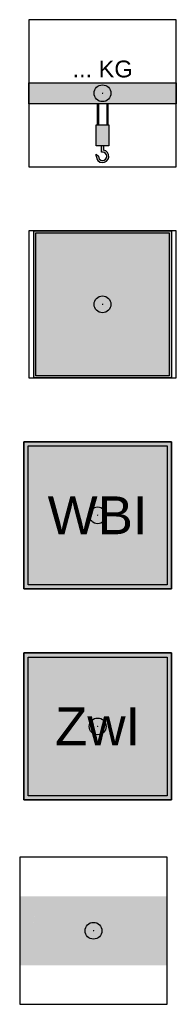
# Model space of a CAD drawing. Header units: millimetres. Extents: x -20879 to 80472, y -12121 to 39016.
# Tile 57 of 63: x 67170 to 67913, y 7343 to 12028. Entities that reach past the tile are written whole.
import ezdxf
from ezdxf.enums import TextEntityAlignment as Align

# ---------------------------------------------------------------- set-up
doc = ezdxf.new("R2010")
doc.units = ezdxf.units.MM
for name, color, linetype in [('DVD-VB-V_TEXT', 7, 'Continuous'), ('RVB-VB-RBI_Hijswerktuig', 7, 'Continuous'), ('RVB-VB-RBI_LP', 7, 'Continuous'), ('RVB-VB-RBI_Tandartsstoel', 7, 'Continuous'), ('RVB-VB-RBI_Tekst', 7, 'Continuous'), ('RVB-VB-RBI_Waterbehandeling', 7, 'Continuous'), ('RVB-VB-RBI_Zwembadwater', 7, 'Continuous')]:
    doc.layers.add(name, color=color, linetype=linetype)
doc.layers.add('RVB-VB-V_Aanwijslijn', color=7, linetype='Continuous', true_color=0xff0001)
doc.styles.add('DVD_ALG 1.8mm_RE', font='arial.ttf', dxfattribs={"height": 1.8})

# ---------------------------------------------------------------- blocks, each defined once
blk = doc.blocks.new('RVB_RBI_HWG_001_icon')
at = {"layer": 'RVB-VB-RBI_Hijswerktuig', "true_color": 0xffff80}
h = blk.add_hatch(color=51, dxfattribs=at)
h.dxf.hatch_style = 1
h.paths.add_polyline_path([(3.5, -0.5), (3.5, 0.5), (-3.5, 0.5), (-3.5, -0.5)])
at = {"layer": 'RVB-VB-RBI_Hijswerktuig'}
h = blk.add_hatch(color=256, dxfattribs=at)
h.dxf.hatch_style = 1
h.paths.add_polyline_path([(0.25, -0.5), (0.2000000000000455, -0.5), (0.2000000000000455, -1.5), (0.25, -1.5)])
h.paths.add_polyline_path([(-0.2000000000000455, -0.5), (-0.25, -0.5), (-0.25, -1.5), (-0.2000000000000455, -1.5)])
h = blk.add_hatch(color=9, dxfattribs=at)
h.dxf.hatch_style = 1
h.paths.add_polyline_path([(0.2999999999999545, -1.5), (-0.2999999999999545, -1.5), (-0.2999999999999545, -2.5), (0.2999999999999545, -2.5)])
h.paths.add_polyline_path([(0.04999999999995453, -2.5), (-0.04999999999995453, -2.5), (-0.04999999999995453, -2.799999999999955), (0, -2.799999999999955, -2.414213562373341), (-0.2000000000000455, -2.999999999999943), (-0.2999999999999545, -2.89999999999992), (-0.2999999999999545, -2.999999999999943, 2.154461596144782), (0.04999999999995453, -2.704196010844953)])
at = {"layer": 'Defpoints'}
blk.add_lwpolyline([(-3.5, -3.5), (3.5, -3.5), (3.5, 3.5), (-3.5, 3.5)], close=True, dxfattribs=at)
at = {"layer": 'RVB-VB-RBI_Hijswerktuig'}
for p, q in [((-0.25, -0.5), (-0.25, -1.5)), ((-0.2000000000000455, -0.5), (-0.2000000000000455, -1.5)), ((0.2000000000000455, -0.5), (0.2000000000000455, -1.5)), ((0.25, -0.5), (0.25, -1.5)), ((-0.04999999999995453, -2.799999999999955), (-0.04999999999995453, -2.5)), ((0, -2.799999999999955), (-0.04999999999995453, -2.799999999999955)), ((0.04999999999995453, -2.5), (0.04999999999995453, -2.704196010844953)), ((-0.2999999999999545, -2.999999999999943), (-0.2999999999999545, -2.89999999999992)), ((-0.2999999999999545, -2.89999999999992), (-0.2000000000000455, -2.999999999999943))]:
    blk.add_line(p, q, dxfattribs=at)
for points in [[(-3.5, -0.5), (-3.5, 0.5), (3.5, 0.5), (3.5, -0.5)], [(-0.2999999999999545, -1.5), (0.2999999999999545, -1.5), (0.2999999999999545, -2.5), (-0.2999999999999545, -2.5)]]:
    blk.add_lwpolyline(points, close=True, dxfattribs=at)
for radius, end in [(0.3, 80.4059317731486), (0.2, 90)]:
    blk.add_arc((0, -2.999999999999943), radius, 180, end, dxfattribs=at)
blk = doc.blocks.new('RVB_RBI_HWG_001')
at = {"layer": 'RVB-VB-V_Aanwijslijn'}
h = blk.add_hatch(color=256, dxfattribs=at)
h.dxf.hatch_style = 1
edge = h.paths.add_edge_path()
edge.add_arc((0, 0), 0.4, 0, 360)
at = {"layer": 'Defpoints'}
for points in [[(-0.01081208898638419, 0.007751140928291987), (0.01081208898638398, 0.007751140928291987)], [(-1.110223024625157e-16, 0.01657545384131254), (-1.040834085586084e-16, 0.007751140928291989)]]:
    blk.add_lwpolyline(points, dxfattribs=at)
at = {"layer": 'RVB-VB-V_Aanwijslijn'}
blk.add_line((0, 0.01033485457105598), (0, 0), dxfattribs=at)
blk.add_circle((0, 0), 0.4, dxfattribs=at)
blk.add_blockref('RVB_RBI_HWG_001_icon', (5.833335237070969e-08, 0))
at = {"layer": 'RVB-VB-RBI_Tekst', "lineweight": 5, "style": 'DVD_ALG 1.8mm_RE', "flags": 1}
for tag, p in [('$FABRIKANT', (7.120815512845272, 5.039125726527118)), ('$SERIENUMMER', (7.120815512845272, 3.039125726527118)), ('$TYPE', (7.120815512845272, 1.039125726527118)), ('$BOUWJAAR', (7.120815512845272, -0.9608742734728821)), ('$RUIMTECODE', (7.120815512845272, -2.960874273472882)), ('$NADERE_LOCATIE', (7.120815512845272, -4.960874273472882)), ('$SOORT_HIJS', (7.120815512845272, -6.960874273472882))]:
    blk.add_attdef(tag, p, '', height=1.4, dxfattribs=at)
at = {"layer": 'RVB-VB-RBI_Tekst', "lineweight": 5, "style": 'DVD_ALG 1.8mm_RE'}
blk.add_attdef('$MAX_HEFVERM', text='', height=0.8, dxfattribs=at).set_placement((5.833335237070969e-08, 0.7554394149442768), align=Align.CENTER)
blk.add_attdef('$BI_CODE', text='', height=1, dxfattribs=at).set_placement((3.45702461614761, -1.649543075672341), align=Align.RIGHT)
blk = doc.blocks.new('RVB_RBI_TAST_001_icon')
at = {"layer": 'RVB-VB-RBI_Tandartsstoel', "true_color": 0x000000}
h = blk.add_hatch(color=18, dxfattribs=at)
h.dxf.hatch_style = 1
h.paths.add_polyline_path([(-3.26692146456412, 3.499999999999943), (-3.26692146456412, -3.494907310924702), (3.266921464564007, -3.494907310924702), (3.266921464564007, 3.499999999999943)])
h.paths.add_polyline_path([(3.16976997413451, 3.40284850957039), (3.16976997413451, -3.397755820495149), (-3.169769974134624, -3.397755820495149), (-3.169769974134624, 3.40284850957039)], flags=16)
h = blk.add_hatch(color=18, dxfattribs=at)
h.dxf.hatch_style = 1
h.paths.add_polyline_path([(-3.26692146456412, 3.499999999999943), (-3.26692146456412, -3.494907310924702), (3.266921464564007, -3.494907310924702), (3.266921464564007, 3.499999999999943)])
h.paths.add_polyline_path([(-3.169769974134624, 3.40284850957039), (-3.169769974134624, -3.397755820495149), (3.16976997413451, -3.397755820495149), (3.16976997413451, 3.40284850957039)], flags=16)
h = blk.add_hatch(color=18, dxfattribs=at)
h.dxf.hatch_style = 1
h.paths.add_polyline_path([(-3.016462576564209, 1.896503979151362), (-2.968624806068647, 1.904939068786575), (-2.736030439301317, 1.265891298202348), (-2.777449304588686, 1.241978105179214), (-0.910569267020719, -0.9828828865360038, 0.2217473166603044), (-0.836127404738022, -1.017586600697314), (0.08733538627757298, -1.017401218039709), (0.2790323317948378, -3.203452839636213), (-0.5953310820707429, -3.203452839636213, 0.414213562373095), (-0.6924825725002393, -3.300604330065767), (-0.6924825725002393, -3.397755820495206), (0.7647897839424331, -3.397755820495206), (1.73630468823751, -3.397755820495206), (1.73630468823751, -3.300604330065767, 0.414213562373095), (1.639153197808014, -3.203452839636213), (1.250547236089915, -3.203452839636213), (1.442268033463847, -1.017129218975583), (1.943332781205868, -1.017028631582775, -0.2217473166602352), (2.017774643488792, -1.051732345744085), (3.000041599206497, -2.222352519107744, 0.4142135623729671), (3.136911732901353, -2.234327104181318, 0.4142135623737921), (3.148886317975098, -2.097456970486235), (2.660795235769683, -1.515772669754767), (2.660795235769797, 2.431333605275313, 0.4142135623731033), (1.68928033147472, 3.40284850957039), (1.12018007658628, 3.40284850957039, 0.2015364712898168), (0.4263176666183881, 3.111330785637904, 0.356423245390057), (-0.1850529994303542, 3.049601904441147), (-0.3224459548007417, 2.912208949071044), (0.364518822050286, 2.225244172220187), (0.5019117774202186, 2.362637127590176, 0.4142135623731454), (0.501911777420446, 3.04960190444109, -0.1989123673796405), (1.12018007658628, 3.305697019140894), (1.68928033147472, 3.305697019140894, -0.4142135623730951), (2.563643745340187, 2.431333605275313), (2.563643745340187, -1.39999203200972), (2.108364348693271, -0.857411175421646, 0.2217473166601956), (2.033922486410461, -0.822707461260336), (1.201971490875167, -0.8228744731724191), (1.201971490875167, -0.1428042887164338), (1.73630468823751, -0.1428042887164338), (1.73630468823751, 0.05149869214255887), (0.5704868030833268, 0.05149869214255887), (0.5704868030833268, -0.1428042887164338), (1.104820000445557, -0.1428042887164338), (1.104956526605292, -0.8228939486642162), (-0.7455376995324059, -0.8232654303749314, -0.2217473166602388), (-0.8199795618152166, -0.7885617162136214), (-2.606582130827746, 1.340628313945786), (-2.650596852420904, 1.315216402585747), (-2.871473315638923, 1.922069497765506), (-2.825111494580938, 1.930244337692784), (-2.976943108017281, 2.79132420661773, 0.4142135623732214), (-3.089488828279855, 2.870129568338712, 0.4142135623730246), (-3.168294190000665, 2.757583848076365)])
at = {"layer": 'RVB-VB-RBI_Tandartsstoel', "true_color": 0xc7c8ca}
h = blk.add_hatch(color=9, dxfattribs=at)
h.dxf.hatch_style = 1
h.paths.add_polyline_path([(-3.169769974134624, 3.402848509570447), (3.16976997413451, 3.402848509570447), (3.16976997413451, -3.397755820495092), (-3.169769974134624, -3.397755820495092)])
at = {"layer": 'Defpoints'}
blk.add_lwpolyline([(-3.5, -3.5), (3.5, -3.5), (3.5, 3.5), (-3.5, 3.5)], close=True, dxfattribs=at)
at = {"layer": 'RVB-VB-RBI_Tandartsstoel'}
blk.add_lwpolyline([(-3.26692146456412, 3.5), (3.266921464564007, 3.5), (3.266921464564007, -3.494907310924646), (-3.26692146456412, -3.494907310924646)], close=True, dxfattribs=at)
at = {"layer": 'RVB-VB-RBI_Tandartsstoel', "color": 18, "true_color": 0x000000}
blk.add_lwpolyline([(-3.169769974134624, 3.402848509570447), (3.16976997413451, 3.402848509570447), (3.16976997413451, -3.397755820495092), (-3.169769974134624, -3.397755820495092)], close=True, dxfattribs=at)
blk.add_lwpolyline([(-3.169769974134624, 3.402848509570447), (3.16976997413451, 3.402848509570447), (3.16976997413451, -3.397755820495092), (-3.169769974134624, -3.397755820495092)], close=True, dxfattribs=at)
blk = doc.blocks.new('RVB_RBI_TAST_001')
at = {"layer": 'RVB-VB-V_Aanwijslijn'}
h = blk.add_hatch(color=256, dxfattribs=at)
h.dxf.hatch_style = 1
edge = h.paths.add_edge_path()
edge.add_arc((0, 0), 0.4, 0, 360)
at = {"layer": 'Defpoints'}
for points in [[(-0.01081208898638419, 0.007751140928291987), (0.01081208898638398, 0.007751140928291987)], [(-1.110223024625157e-16, 0.01657545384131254), (-1.040834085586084e-16, 0.007751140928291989)]]:
    blk.add_lwpolyline(points, dxfattribs=at)
at = {"layer": 'RVB-VB-V_Aanwijslijn'}
blk.add_line((0, 0.01033485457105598), (0, 0), dxfattribs=at)
blk.add_circle((0, 0), 0.4, dxfattribs=at)
blk.add_blockref('RVB_RBI_TAST_001_icon', (5.833335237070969e-08, 0))
at = {"layer": 'RVB-VB-RBI_Tekst', "lineweight": 5, "style": 'DVD_ALG 1.8mm_RE', "flags": 1}
for tag, p in [('$FABRIKANT', (7.120815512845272, 5.039125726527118)), ('$TYPE', (7.120815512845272, 3.039125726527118)), ('$BOUWJAAR', (7.120815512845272, 1.039125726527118)), ('$RUIMTECODE', (7.120815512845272, -0.9608742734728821)), ('$NADERE_LOCATIE', (7.120815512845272, -2.960874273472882)), ('$NADERE_SPEC', (7.120815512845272, -4.960874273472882)), ('$AANSL_LEIDINGW', (7.120815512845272, -6.960874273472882))]:
    blk.add_attdef(tag, p, '', height=1.4, dxfattribs=at)
at = {"layer": 'RVB-VB-RBI_Tekst', "color": 18, "lineweight": 5, "true_color": 0x000000, "style": 'DVD_ALG 1.8mm_RE'}
blk.add_attdef('$BI_CODE', text='', height=1, dxfattribs=at).set_placement((1.153745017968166, 0.2691483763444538), align=Align.CENTER)
blk = doc.blocks.new('RVB_RBI_WBI_001_icon')
at = {"layer": 'RVB-VB-RBI_Waterbehandeling', "true_color": 0xe3e3e3}
h = blk.add_hatch(color=254, dxfattribs=at)
h.dxf.hatch_style = 1
h.paths.add_polyline_path([(-3.5, 3.5), (-3.5, -3.5), (3.5, -3.5), (3.5, 3.5)])
at = {"layer": 'RVB-VB-RBI_Waterbehandeling', "true_color": 0x000000}
h = blk.add_hatch(color=18, dxfattribs=at)
h.dxf.hatch_style = 1
h.paths.add_polyline_path([(-3.5, -3.5), (3.5, -3.5), (3.5, 3.5), (-3.5, 3.5)])
h.paths.add_polyline_path([(-3.299999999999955, -3.300000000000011), (3.299999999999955, -3.300000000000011), (3.299999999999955, 3.300000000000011), (-3.299999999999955, 3.300000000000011)], flags=16)
h.paths.add_polyline_path([(-2.727012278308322, -1.882878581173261), (2.922237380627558, -1.882878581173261), (2.922237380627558, 1.826398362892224), (-2.727012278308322, 1.826398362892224)], flags=8)
at = {"layer": 'Defpoints'}
blk.add_lwpolyline([(-3.5, -3.5), (3.5, -3.5), (3.5, 3.5), (-3.5, 3.5)], close=True, dxfattribs=at)
at = {"layer": 'RVB-VB-RBI_Waterbehandeling', "color": 18, "true_color": 0x000000}
for points in [[(-3.5, 3.5), (3.5, 3.5), (3.5, -3.5), (-3.5, -3.5)], [(-3.299999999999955, 3.300000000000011), (3.299999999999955, 3.300000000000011), (3.299999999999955, -3.300000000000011), (-3.299999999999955, -3.300000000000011)]]:
    blk.add_lwpolyline(points, close=True, dxfattribs=at)
at = {"layer": 'RVB-VB-RBI_Waterbehandeling', "color": 18, "true_color": 0x000000, "insert": (0, 0), "char_height": 1.8, "attachment_point": 5, "style": 'DVD_ALG 1.8mm_RE'}
blk.add_mtext_dynamic_manual_height_columns('WBI', width=7, gutter_width=7.5, heights=[0], dxfattribs=at)
blk = doc.blocks.new('RVB_RBI_WBI_001')
at = {"layer": 'RVB-VB-V_Aanwijslijn'}
h = blk.add_hatch(color=256, dxfattribs=at)
h.dxf.hatch_style = 1
edge = h.paths.add_edge_path()
edge.add_arc((0, 0), 0.4, 0, 360)
at = {"layer": 'Defpoints'}
for points in [[(-0.01081208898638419, 0.007751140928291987), (0.01081208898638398, 0.007751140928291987)], [(-1.110223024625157e-16, 0.01657545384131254), (-1.040834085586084e-16, 0.007751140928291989)]]:
    blk.add_lwpolyline(points, dxfattribs=at)
at = {"layer": 'RVB-VB-V_Aanwijslijn'}
blk.add_line((0, 0.01033485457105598), (0, 0), dxfattribs=at)
blk.add_circle((0, 0), 0.4, dxfattribs=at)
blk.add_blockref('RVB_RBI_WBI_001_icon', (5.833335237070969e-08, 0))
at = {"layer": 'RVB-VB-RBI_Tekst', "lineweight": 5, "style": 'DVD_ALG 1.8mm_RE', "flags": 1}
for tag, p in [('$RUIMTECODE', (8.120812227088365, 5.039125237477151)), ('$FABRIKANT', (8.125255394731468, 2.798466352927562)), ('$BOUWJAAR', (8.134141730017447, 0.8567736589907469)), ('$NADERE_LOCATIEBEPALING', (8.138584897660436, -1.383885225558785))]:
    blk.add_attdef(tag, p, '', height=1.4, dxfattribs=at)
at = {"layer": 'RVB-VB-RBI_Tekst', "color": 18, "true_color": 0x000000, "style": 'DVD_ALG 1.8mm_RE'}
blk.add_attdef('$BI_CODE', text='', height=1, dxfattribs=at).set_placement((3.165673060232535, 2.16537292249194), align=Align.RIGHT)
blk = doc.blocks.new('RVB_RBI_ZWI_001_icon')
at = {"layer": 'RVB-VB-RBI_Zwembadwater', "true_color": 0xe3e3e3}
h = blk.add_hatch(color=254, dxfattribs=at)
h.dxf.hatch_style = 1
h.paths.add_polyline_path([(-3.5, 3.5), (-3.5, -3.5), (3.5, -3.5), (3.5, 3.5)])
at = {"layer": 'RVB-VB-RBI_Zwembadwater', "true_color": 0x000000}
h = blk.add_hatch(color=18, dxfattribs=at)
h.dxf.hatch_style = 1
h.paths.add_polyline_path([(-3.5, -3.5), (3.5, -3.5), (3.5, 3.5), (-3.5, 3.5)])
h.paths.add_polyline_path([(-3.299999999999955, -3.300000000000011), (3.299999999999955, -3.300000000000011), (3.299999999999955, 3.300000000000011), (-3.299999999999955, 3.300000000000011)], flags=16)
h.paths.add_polyline_path([(-2.387517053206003, -1.882878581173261), (2.563096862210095, -1.882878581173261), (2.563096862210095, 1.826398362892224), (-2.387517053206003, 1.826398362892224)], flags=8)
at = {"layer": 'Defpoints'}
blk.add_lwpolyline([(-3.5, -3.5), (3.5, -3.5), (3.5, 3.5), (-3.5, 3.5)], close=True, dxfattribs=at)
at = {"layer": 'RVB-VB-RBI_Zwembadwater', "color": 18, "true_color": 0x000000}
for points in [[(-3.5, 3.5), (3.5, 3.5), (3.5, -3.5), (-3.5, -3.5)], [(-3.299999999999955, 3.300000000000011), (3.299999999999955, 3.300000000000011), (3.299999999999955, -3.300000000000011), (-3.299999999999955, -3.300000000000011)]]:
    blk.add_lwpolyline(points, close=True, dxfattribs=at)
at = {"layer": 'RVB-VB-RBI_Zwembadwater', "color": 18, "true_color": 0x000000, "insert": (0, 0), "char_height": 1.8, "attachment_point": 5, "style": 'DVD_ALG 1.8mm_RE'}
blk.add_mtext_dynamic_manual_height_columns('ZwI', width=7, gutter_width=7.5, heights=[0], dxfattribs=at)
blk = doc.blocks.new('RVB_RBI_ZWI_001')
at = {"layer": 'RVB-VB-V_Aanwijslijn'}
h = blk.add_hatch(color=256, dxfattribs=at)
h.dxf.hatch_style = 1
edge = h.paths.add_edge_path()
edge.add_arc((0, 0), 0.4, 0, 360)
at = {"layer": 'Defpoints'}
for points in [[(-0.01081208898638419, 0.007751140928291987), (0.01081208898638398, 0.007751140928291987)], [(-1.110223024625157e-16, 0.01657545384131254), (-1.040834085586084e-16, 0.007751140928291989)]]:
    blk.add_lwpolyline(points, dxfattribs=at)
at = {"layer": 'RVB-VB-V_Aanwijslijn'}
blk.add_line((0, 0.01033485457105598), (0, 0), dxfattribs=at)
blk.add_circle((0, 0), 0.4, dxfattribs=at)
blk.add_blockref('RVB_RBI_ZWI_001_icon', (5.833335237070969e-08, 0))
at = {"layer": 'RVB-VB-RBI_Tekst', "lineweight": 5, "style": 'DVD_ALG 1.8mm_RE', "flags": 1}
for tag, p in [('$RUIMTECODE', (8.120812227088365, 5.039125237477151)), ('$FABRIKANT', (8.125255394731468, 2.798466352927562)), ('$BOUWJAAR', (8.134141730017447, 0.8567736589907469)), ('$NADERE_LOCATIEBEPALING', (8.138584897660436, -1.383885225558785))]:
    blk.add_attdef(tag, p, '', height=1.4, dxfattribs=at)
at = {"layer": 'RVB-VB-RBI_Tekst', "color": 18, "true_color": 0x000000, "style": 'DVD_ALG 1.8mm_RE'}
blk.add_attdef('$BI_CODE', text='', height=1, dxfattribs=at).set_placement((3.165673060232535, 2.16537292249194), align=Align.RIGHT)
blk = doc.blocks.new('RVB_RBI_LP_001_Icon')
at = {"layer": 'RVB-VB-RBI_LP', "true_color": 0x2e3032}
h = blk.add_hatch(color=250, dxfattribs=at)
h.dxf.hatch_style = 1
h.paths.add_polyline_path([(3.431372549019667, -1.575558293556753), (-3.431372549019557, -1.575558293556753), (-3.431372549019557, 1.575558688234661), (3.431372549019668, 1.575558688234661)], flags=16)
h.paths.add_polyline_path([(3.500000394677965, 1.644186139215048), (-3.5, 1.644186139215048), (-3.5, -1.644186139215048), (3.500000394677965, -1.644186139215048)])
at = {"layer": 'RVB-VB-RBI_LP', "true_color": 0xfecb00}
h = blk.add_hatch(color=40, dxfattribs=at)
h.dxf.hatch_style = 1
h.paths.add_polyline_path([(-3.431372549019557, -1.575558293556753), (3.431372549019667, -1.575558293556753), (3.431372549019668, 1.575558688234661), (-3.431372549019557, 1.575558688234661)])
edge = h.paths.add_edge_path(flags=16)
edge.add_line((-1.896979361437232, -0.2777927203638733), (-1.896979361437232, 0.3453364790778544))
edge.add_line((-1.896979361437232, 0.3453364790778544), (-2.710932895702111, 0.3453364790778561))
edge.add_arc((-2.710932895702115, 0.5244062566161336), 0.1790697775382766, 90.00000000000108, 270.00000000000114, ccw=False)
edge.add_line((-2.710932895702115, 0.7034760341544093), (-1.896979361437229, 0.7034760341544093))
edge.add_line((-1.896979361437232, 0.7034760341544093), (-1.896979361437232, 1.256964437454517))
edge.add_line((-1.896979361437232, 1.256964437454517), (-1.506281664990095, 1.256964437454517))
edge.add_line((-1.506281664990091, 1.256964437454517), (-0.4241939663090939, 0.7523786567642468))
edge.add_line((-0.4241939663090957, 0.7523786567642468), (-0.4241939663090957, 0.3586171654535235))
edge.add_line((-0.4241939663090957, 0.3586171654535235), (-0.1637288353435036, 0.3586171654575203))
edge.add_arc((0.9979175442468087, 0.1114461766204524), 1.187651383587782, -9.33673591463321, 167.9879466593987, ccw=False)
edge.add_line((2.169834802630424, -0.08123425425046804), (0.6606502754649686, -0.08123425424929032))
edge.add_arc((1.176110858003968, -0.074217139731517), 0.5155083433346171, 180.7799358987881, 337.2200641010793)
edge.add_line((1.651408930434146, -0.2738182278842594), (2.124250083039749, -0.4931367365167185))
edge.add_arc((1.044197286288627, 0.08155806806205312), 1.223432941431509, 190.1382636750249, 331.9826103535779, ccw=False)
edge.add_line((-0.1601327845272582, -0.1337956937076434), (-0.4241939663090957, -0.1337956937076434))
edge.add_line((-0.4241939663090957, -0.1337956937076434), (-0.4241939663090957, -0.5244933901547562))
edge.add_line((-0.4241939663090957, -0.5244933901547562), (-1.506281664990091, -1.124304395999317))
edge.add_line((-1.506281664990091, -1.124304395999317), (-1.896979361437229, -1.124304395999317))
edge.add_line((-1.896979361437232, -1.124304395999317), (-1.896979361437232, -0.6359322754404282))
edge.add_line((-1.896979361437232, -0.6359322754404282), (-2.710932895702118, -0.6359322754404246))
edge.add_arc((-2.710932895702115, -0.4568624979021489), 0.1790697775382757, 90.00000000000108, 269.99999999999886, ccw=False)
edge.add_line((-2.710932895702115, -0.2777927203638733), (-1.896979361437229, -0.2777927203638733))
edge = h.paths.add_edge_path(flags=0)
edge.add_spline(control_points=[(1.390922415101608, 0.3586171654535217), (1.390922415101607, 0.6217814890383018), (1.211852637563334, 0.7533636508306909), (1.03278286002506, 0.8849458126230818), (0.8537130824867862, 0.7533636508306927), (0.6746433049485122, 0.6217814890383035), (0.6746433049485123, 0.3586171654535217), (1.032782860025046, 0.3586171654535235), (1.390922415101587, 0.3586171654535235)], knot_values=[0, 0, 0, 1.0471975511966, 1.0471975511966, 2.0943951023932, 2.0943951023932, 3.141592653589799, 3.141592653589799, 4.141592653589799, 4.141592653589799, 4.141592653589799], weights=[1, 0.8660254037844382, 1, 0.8660254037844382, 1, 0.8660254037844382, 1, 1, 1], degree=2, periodic=0)
at = {"layer": 'RVB-VB-RBI_LP', "true_color": 0x008542}
h = blk.add_hatch(color=116, dxfattribs=at)
h.dxf.hatch_style = 1
h.paths.add_polyline_path([(-0.1637288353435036, 0.3586171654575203), (-0.4241939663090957, 0.3586171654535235), (-0.4241939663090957, 0.7523786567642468), (-1.506281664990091, 1.256964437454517), (-1.896979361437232, 1.256964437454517), (-1.896979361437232, 0.7034760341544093), (-2.710932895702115, 0.7034760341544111, 1), (-2.710932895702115, 0.3453364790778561), (-1.896979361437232, 0.3453364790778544), (-1.896979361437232, -0.2777927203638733), (-2.710932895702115, -0.2777927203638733, 1), (-2.710932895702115, -0.6359322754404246), (-1.896979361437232, -0.6359322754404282), (-1.896979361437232, -1.124304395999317), (-1.506281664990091, -1.124304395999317), (-0.4241939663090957, -0.5244933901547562), (-0.4241939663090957, -0.1337956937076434), (-0.1601327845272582, -0.1337956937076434, 0.7122688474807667), (2.124250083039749, -0.4931367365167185), (1.651408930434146, -0.2738182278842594, -0.8129687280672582), (0.6606502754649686, -0.08123425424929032), (2.169834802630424, -0.08123425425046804, 0.9769218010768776)])
edge = h.paths.add_edge_path(flags=16)
edge.add_spline(control_points=[(1.390922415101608, 0.3586171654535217), (1.390922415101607, 0.6217814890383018), (1.211852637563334, 0.7533636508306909), (1.03278286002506, 0.8849458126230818), (0.8537130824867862, 0.7533636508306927), (0.6746433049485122, 0.6217814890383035), (0.6746433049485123, 0.3586171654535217), (1.032782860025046, 0.3586171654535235), (1.390922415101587, 0.3586171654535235)], knot_values=[0, 0, 0, 1.0471975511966, 1.0471975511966, 2.0943951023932, 2.0943951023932, 3.141592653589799, 3.141592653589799, 4.141592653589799, 4.141592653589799, 4.141592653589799], weights=[1, 0.8660254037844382, 1, 0.8660254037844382, 1, 0.8660254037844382, 1, 1, 1], degree=2, periodic=0)
at = {"layer": 'RVB-VB-RBI_LP', "true_color": 0xfecb00}
h = blk.add_hatch(color=40, dxfattribs=at)
h.dxf.hatch_style = 1
edge = h.paths.add_edge_path()
edge.add_spline(control_points=[(1.390922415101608, 0.3586171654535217), (1.390922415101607, 0.6217814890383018), (1.211852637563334, 0.7533636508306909), (1.03278286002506, 0.8849458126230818), (0.8537130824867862, 0.7533636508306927), (0.6746433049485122, 0.6217814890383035), (0.6746433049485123, 0.3586171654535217), (1.032782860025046, 0.3586171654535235), (1.390922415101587, 0.3586171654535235)], knot_values=[0, 0, 0, 1.0471975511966, 1.0471975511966, 2.0943951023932, 2.0943951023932, 3.141592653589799, 3.141592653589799, 4.141592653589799, 4.141592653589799, 4.141592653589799], weights=[1, 0.8660254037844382, 1, 0.8660254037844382, 1, 0.8660254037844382, 1, 1, 1], degree=2, periodic=0)
at = {"layer": 'Defpoints'}
blk.add_lwpolyline([(-3.5, -3.5), (3.5, -3.5), (3.5, 3.5), (-3.5, 3.5)], close=True, dxfattribs=at)
blk = doc.blocks.new('RVB_RBI_LP_001')
at = {"layer": 'RVB-VB-V_Aanwijslijn'}
h = blk.add_hatch(color=256, dxfattribs=at)
h.dxf.hatch_style = 1
edge = h.paths.add_edge_path()
edge.add_arc((0, 0), 0.4, 0, 360)
at = {"layer": 'Defpoints'}
for points in [[(-0.01081208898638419, 0.007751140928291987), (0.01081208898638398, 0.007751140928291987)], [(-1.110223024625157e-16, 0.01657545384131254), (-1.040834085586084e-16, 0.007751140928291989)]]:
    blk.add_lwpolyline(points, dxfattribs=at)
at = {"layer": 'RVB-VB-V_Aanwijslijn'}
blk.add_line((0, 0.01033485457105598), (0, 0), dxfattribs=at)
blk.add_circle((0, 0), 0.4, dxfattribs=at)
blk.add_blockref('RVB_RBI_LP_001_Icon', (5.833335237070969e-08, 0))
at = {"layer": 'DVD-VB-V_TEXT', "lineweight": 5, "style": 'DVD_ALG 1.8mm_RE', "flags": 1}
blk.add_attdef('$RUIMTECODE', (8.120812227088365, 5.039125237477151), '', height=1.4, dxfattribs=at)
at = {"layer": 'RVB-VB-RBI_Tekst', "color": 7, "lineweight": 5, "true_color": 0xf4f8f4, "style": 'DVD_ALG 1.8mm_RE'}
blk.add_attdef('$BI_CODE', text='', height=1, dxfattribs=at).set_placement((3.431372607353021, -1.369775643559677), align=Align.RIGHT)

msp = doc.modelspace()

# ---------------------------------------------------------------- block references
at = {"lineweight": 0, "xscale": 100, "yscale": 100, "zscale": 100}
msp.add_blockref('RVB_RBI_HWG_001', (67563.32230466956, 11677.96267801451), dxfattribs=at).add_auto_attribs({'$MAX_HEFVERM': '... KG'})
for name, p in [('RVB_RBI_TAST_001', (67563.3223046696, 10673.6629341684)), ('RVB_RBI_WBI_001', (67540.01445112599, 9669.87245922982)), ('RVB_RBI_ZWI_001', (67540.01445112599, 8665.572715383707)), ('RVB_RBI_LP_001', (67520.01445112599, 7693.39557088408))]:
    msp.add_blockref(name, p, dxfattribs=at)

doc.saveas('drawing.dxf')
